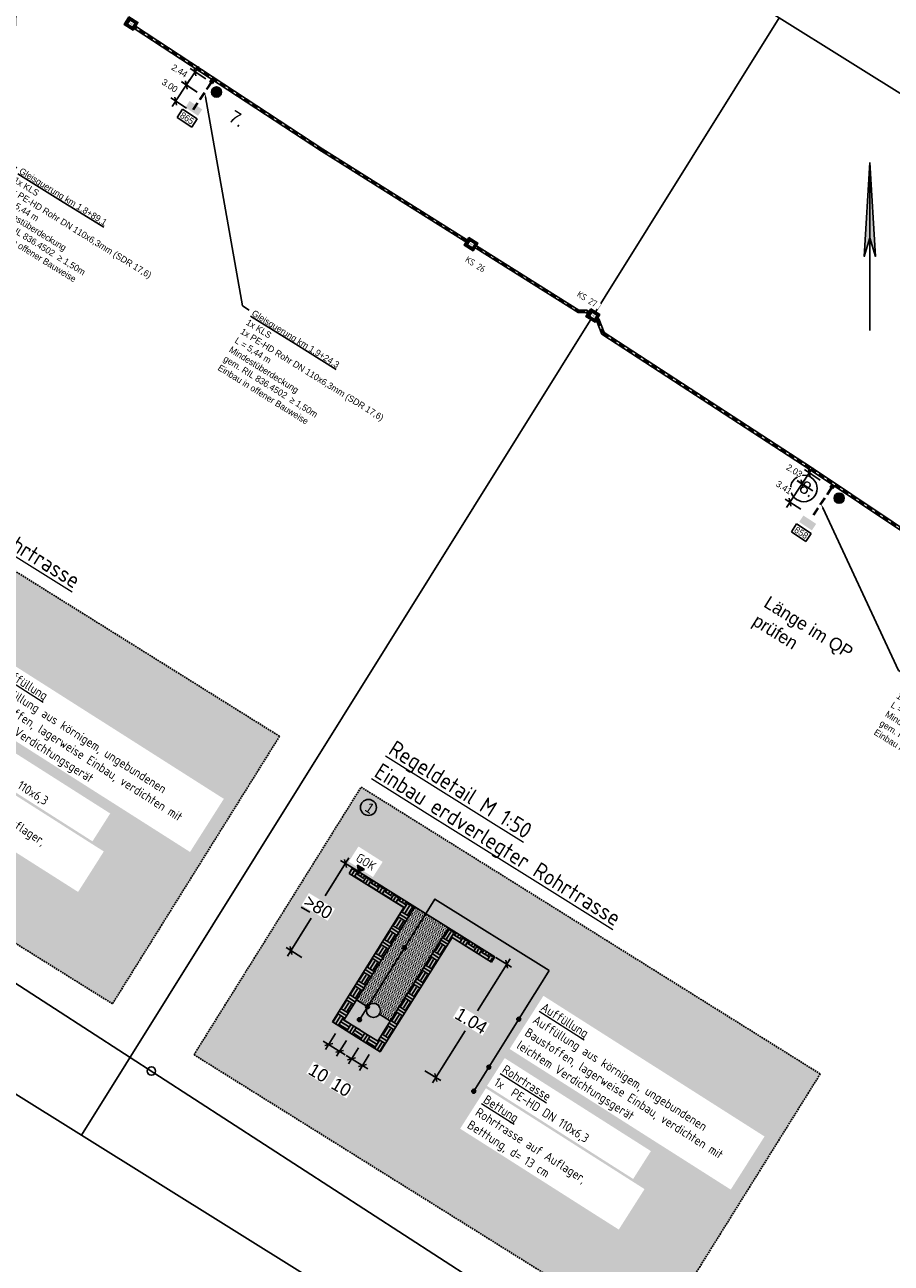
# Model space of a CAD drawing. Header units: metres. Extents: x 4433364 to 4435009, y 5475137 to 5475997.
# Tile 12 of 48: x 4433933 to 4434068, y 5475454 to 5475647. Entities that reach past the tile are written whole.
import ezdxf
from ezdxf import colors
from ezdxf.entities.mleader import LeaderData, LeaderLine
from ezdxf.math import Vec2, Vec3

# ---------------------------------------------------------------- set-up
doc = ezdxf.new("R2010")
doc.units = ezdxf.units.M
doc.header["$PDMODE"] = 64
for name, pattern in [('GESTRICHELT2', [0.375, 0.25, -0.125]), ('STRICHLINIE', [0.75, 0.5, -0.25]), ('VERDECKT2_2', [2.38125, 1.5875, -0.79375])]:
    doc.linetypes.add(name, pattern=pattern)
for name, color, linetype, plot in [('GTU_A_Ansichtsfenster', 6, 'Continuous', False), ('GTU_A_Hilfslayer', 3, 'Continuous', False), ('GTU_Hilfslayer', 3, 'Continuous', False)]:
    doc.layers.add(name, color=color, linetype=linetype, plot=plot)
for name, color, linetype in [('GTU_A_Nordpfeil', 7, 'Continuous'), ('GTU_Bestand', 253, 'Continuous'), ('GTU_P_Bemaßung', 1, 'Continuous'), ('GTU_P_Dritter', 191, 'Continuous'), ('GTU_P_Schachtbenutzung', 18, 'STRICHLINIE'), ('GTU_Planung', 1, 'Continuous'), ('GTU_Texte', 7, 'Continuous'), ('GTU_Weichen_Nr.', 191, 'Continuous')]:
    doc.layers.add(name, color=color, linetype=linetype)
doc.layers.add('GTU_Bettung', color=11, linetype='Continuous', lineweight=25, transparency=0.5)
doc.layers.add('GTU_Planung_Texte', color=10, linetype='Continuous', lineweight=18)
doc.layers.add('PDF_GTU_Regeldetail', color=7, linetype='Continuous', true_color=0xbababa)
doc.styles.add('ISO8', font='iso8.shx')
doc.styles.add('K_Isocp', font='k_isocp.SHX')
doc.styles.add('PROVI', font='PROVI.SHX')
doc.styles.get("Standard").update_dxf_attribs({"font": 'PROVI.SHX'})
doc.dimstyles.new('1zu500', dxfattribs={"dimscale": 5, "dimtxt": 0.2, "dimasz": 0.18, "dimexe": 0.18, "dimexo": 0.02, "dimgap": 0.09, "dimtad": 0, "dimtih": 1, "dimtoh": 1, "dimzin": 4, "dimdsep": 46, "dimtxsty": 'PROVI', "dimblk1": 'OBLIQUE', "dimblk2": 'OBLIQUE', "dimsah": 1, "dimcen": 0.3, "dimdle": 0.2, "dimclrd": 256, "dimclre": 256, "dimclrt": 256, "dimadec": 0, "dimazin": 0, "dimtfac": 1, "dimtdec": 4, "dimtofl": 0, "dimtmove": 2, "dimatfit": 3, "dimldrblk": 'NONE', "dimfxl": 0.4, "dimfxlon": 1, "dimtfill": 1, "dimtfillclr": 256, "dimtolj": 1, "dimtzin": 0, "dimlwd": -1, "dimlwe": -1, "dimarcsym": 0})

# ---------------------------------------------------------------- blocks, each defined once
blk = doc.blocks.new('GTU_LP_KTB_Kabelkleinschacht Typ II')
at = {"layer": 'GTU_Planung', "true_color": 0xffffff}
blk.add_hatch(color=7, dxfattribs=at).paths.add_polyline_path([(0.235, 0.47), (-0.235, 0.47), (-0.235, 0), (0.235, 0)])
blk.add_lwpolyline([(-0.235, 0.47), (0.235, 0.47), (0.235, 0), (-0.235, 0)], close=True)
blk = doc.blocks.new('GTU_LP_KTB_KAS Gr VII Draufsicht')
at = {"layer": 'GTU_Bestand', "true_color": 0xffffff}
blk.add_hatch(color=7, dxfattribs=at).paths.add_polyline_path([(0.83, 1.4), (-0.83, 1.4), (-0.83, 0), (0.83, 0)])
at = {"layer": 'GTU_Bestand'}
blk.add_line((0, 0.29), (0, 1.12), dxfattribs=at)
for points in [[(-0.83, 1.4), (0.83, 1.4), (0.83, 0), (-0.83, 0)], [(0.77, 0.34), (0.77, 1.07), (0.72, 1.12), (-0.72, 1.12), (-0.76, 1.07), (-0.76, 0.34), (-0.72, 0.29), (0.72, 0.29)]]:
    blk.add_lwpolyline(points, close=True, dxfattribs=at)
at = {"layer": 'GTU_Bestand', "insert": (-0.15, 0.83), "char_height": 0.25, "attachment_point": 1, "style": 'PROVI', "bg_fill": 3, "box_fill_scale": 1.5, "bg_fill_color": 1, "bg_fill_transparency": 0}
blk.add_mtext('VII', dxfattribs=at)
blk = doc.blocks.new('_OBLIQUE')
at = {"color": 0, "linetype": 'ByBlock'}
blk.add_line((-0.5, -0.5), (0.5, 0.5), dxfattribs=at)
blk = doc.blocks.new('*D205')
at = {"layer": 'Defpoints', "color": 0}
for p in [(4433988.82, 5475512.56), (4433974.78, 5475502.48), (4433988.2, 5475494.09)]:
    blk.add_point(p, dxfattribs=at)
at = {"layer": 'GTU_P_Bemaßung', "linetype": 'Continuous'}
for p, q in [((4433983.79, 5475516.89), (4433980.1, 5475510.99)), ((4433984.96, 5475514.98), (4433982.5, 5475516.52)), ((4433974.25, 5475501.63), (4433977.94, 5475507.53)), ((4433976.47, 5475501.42), (4433974.01, 5475502.96))]:
    blk.add_line(p, q, dxfattribs=at)
at = {"layer": 'GTU_P_Bemaßung', "xscale": 0.8999999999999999, "yscale": 0.8999999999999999, "zscale": 0.8999999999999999}
for p, rotation in [((4433983.26, 5475516.04), 57.96620641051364), ((4433974.78, 5475502.48), 237.9662064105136)]:
    blk.add_blockref('_OBLIQUE', p, dxfattribs=dict(at, rotation=rotation))
at = {"layer": 'GTU_P_Bemaßung', "insert": (4433979.02, 5475509.26), "char_height": 1, "attachment_point": 5, "rotation": 328.991, "style": 'PROVI', "bg_fill": 3, "box_fill_scale": 1.1, "bg_fill_color": 256, "bg_fill_true_color": 13158600, "bg_fill_transparency": 0}
blk.add_mtext('\\A1;{\\L\\H2x;\\A1;>}\\H2x;\\A1;80', dxfattribs=at)
blk = doc.blocks.new('_None')
blk = doc.blocks.new('*D206')
at = {"layer": 'Defpoints', "color": 0}
for p in [(4433984.99, 5475494.8), (4433986.68, 5475493.73), (4433982.35, 5475486.8)]:
    blk.add_point(p, dxfattribs=at)
at = {"layer": 'GTU_P_Bemaßung', "linetype": 'Continuous'}
for p, q in [((4433979.8, 5475488.4), (4433983.19, 5475486.27)), ((4433981.71, 5475489.56), (4433980.17, 5475487.1)), ((4433983.41, 5475488.5), (4433981.87, 5475486.04))]:
    blk.add_line(p, q, dxfattribs=at)
at = {"layer": 'GTU_P_Bemaßung', "xscale": 0.8999999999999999, "yscale": 0.8999999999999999, "zscale": 0.8999999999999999}
for p, rotation in [((4433980.65, 5475487.87), 147.9662064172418), ((4433982.35, 5475486.8), 327.9662064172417)]:
    blk.add_blockref('_OBLIQUE', p, dxfattribs=dict(at, rotation=rotation))
at = {"layer": 'GTU_P_Bemaßung', "insert": (4433979.07, 5475483.45), "char_height": 1, "attachment_point": 5, "rotation": 328.991, "style": 'PROVI', "bg_fill": 3, "box_fill_scale": 1.1, "bg_fill_color": 256, "bg_fill_true_color": 13158600, "bg_fill_transparency": 0}
blk.add_mtext('\\A1;\\H2x;10', dxfattribs=at)
blk = doc.blocks.new('*D207')
at = {"layer": 'Defpoints', "color": 0}
for p in [(4433988.55, 5475492.57), (4433990.24, 5475491.52), (4433985.9, 5475484.58)]:
    blk.add_point(p, dxfattribs=at)
at = {"layer": 'GTU_P_Bemaßung', "linetype": 'Continuous'}
for p, q in [((4433983.36, 5475486.17), (4433986.75, 5475484.05)), ((4433985.27, 5475487.33), (4433983.73, 5475484.87)), ((4433986.96, 5475486.28), (4433985.42, 5475483.82))]:
    blk.add_line(p, q, dxfattribs=at)
at = {"layer": 'GTU_P_Bemaßung', "xscale": 0.8999999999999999, "yscale": 0.8999999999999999, "zscale": 0.8999999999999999}
for p, rotation in [((4433984.21, 5475485.64), 147.9662064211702), ((4433985.9, 5475484.58), 327.9662064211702)]:
    blk.add_blockref('_OBLIQUE', p, dxfattribs=dict(at, rotation=rotation))
at = {"layer": 'GTU_P_Bemaßung', "insert": (4433982.62, 5475481.22), "char_height": 1, "attachment_point": 5, "rotation": 328.991, "style": 'PROVI', "bg_fill": 3, "box_fill_scale": 1.1, "bg_fill_color": 256, "bg_fill_true_color": 13158600, "bg_fill_transparency": 0}
blk.add_mtext('\\A1;\\H2x;\\A1;10', dxfattribs=at)
blk = doc.blocks.new('*D208')
at = {"layer": 'Defpoints', "color": 0}
for p in [(4434006.49, 5475501.52), (4433988.28, 5475488.37), (4433997.31, 5475482.72)]:
    blk.add_point(p, dxfattribs=at)
at = {"layer": 'GTU_P_Bemaßung', "linetype": 'Continuous'}
for p, q in [((4434008.88, 5475501.21), (4434003.8, 5475493.08)), ((4434006.66, 5475501.42), (4434009.12, 5475499.88)), ((4433996.78, 5475481.87), (4434001.87, 5475490)), ((4433995.62, 5475483.78), (4433998.08, 5475482.24))]:
    blk.add_line(p, q, dxfattribs=at)
at = {"layer": 'GTU_P_Bemaßung', "xscale": 0.8999999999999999, "yscale": 0.8999999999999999, "zscale": 0.8999999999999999}
for p, rotation in [((4434008.35, 5475500.36), 57.96620640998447), ((4433997.31, 5475482.72), 237.9662064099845)]:
    blk.add_blockref('_OBLIQUE', p, dxfattribs=dict(at, rotation=rotation))
at = {"layer": 'GTU_P_Bemaßung', "insert": (4434002.83, 5475491.54), "char_height": 1, "attachment_point": 5, "rotation": 328.991, "style": 'PROVI', "bg_fill": 3, "box_fill_scale": 1.1, "bg_fill_color": 256, "bg_fill_true_color": 13158600, "bg_fill_transparency": 0}
blk.add_mtext('\\A1;\\H2x;\\A1;1.04', dxfattribs=at)
blk = doc.blocks.new('GTU_KTB_Anschluss')
at = {"linetype": 'Continuous', "true_color": 0xffffff}
h = blk.add_hatch(color=7, dxfattribs=at)
h.dxf.hatch_style = 2
h.paths.add_polyline_path([(0.79, 0.09, 1), (-0.79, 0.09, 1)])
h = blk.add_hatch(color=7, dxfattribs=at)
h.dxf.hatch_style = 2
h.paths.add_polyline_path([(-0.57, -0.67), (0.57, -0.67), (0.57, 0.83), (-0.57, 0.83)], flags=9)
at = {"color": 1, "linetype": 'Continuous'}
blk.add_circle((0, 0.09), 0.79, dxfattribs=at)
at = {"color": 1, "linetype": 'Continuous', "insert": (-0.32, 0.58), "char_height": 1, "width": 2.0437, "attachment_point": 1, "style": 'PROVI'}
blk.add_mtext('A', dxfattribs=at)
blk = doc.blocks.new('GTU_Nordpfeil')
at = {"layer": 'GTU_A_Nordpfeil', "linetype": 'Continuous'}
blk.add_hatch(color=256, dxfattribs=at).paths.add_polyline_path([(-0.88, 11.52), (0, 14.39), (0.88, 11.52), (0, 26.13)])
at = {"layer": 'GTU_A_Nordpfeil'}
blk.add_lwpolyline([(0, 26.13), (-0.88, 11.52), (0, 14.39), (0.88, 11.52)], close=True, dxfattribs=at)
at = {"layer": 'GTU_A_Nordpfeil', "flags": 128}
blk.add_lwpolyline([(0, 26.13), (0, 0)], dxfattribs=at)
blk = doc.blocks.new('*D271')
at = {"layer": 'Defpoints', "color": 0}
for p in [(4433962.16, 5475637.69), (4433960.8, 5475635.66)]:
    blk.add_point(p, dxfattribs=at)
at = {"layer": 'GTU_P_Bemaßung'}
for p, q in [((4433960.41, 5475640.07), (4433957.93, 5475636.37)), ((4433961.51, 5475638.12), (4433959.1, 5475639.74)), ((4433960.15, 5475636.09), (4433957.74, 5475637.71))]:
    blk.add_line(p, q, dxfattribs=at)
at = {"layer": 'GTU_P_Bemaßung', "xscale": 0.8999999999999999, "yscale": 0.8999999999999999, "zscale": 0.8999999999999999}
for p, rotation in [((4433959.85, 5475639.24), 56.21145478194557), ((4433958.49, 5475637.21), 236.2114547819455)]:
    blk.add_blockref('_OBLIQUE', p, dxfattribs=dict(at, rotation=rotation))
at = {"layer": 'GTU_P_Bemaßung', "insert": (4433957.42, 5475639.4), "char_height": 1, "attachment_point": 5, "rotation": 328.6383, "style": 'PROVI', "bg_fill": 3, "box_fill_scale": 1.1, "bg_fill_color": 256, "bg_fill_true_color": 13158600, "bg_fill_transparency": 0}
blk.add_mtext('\\A1;2.44', dxfattribs=at)
at = {"layer": 'Defpoints', "color": 0}
blk.add_point((4433958.49, 5475637.21), dxfattribs=at)
blk = doc.blocks.new('*D272')
at = {"layer": 'Defpoints', "color": 0}
for p in [(4434057.6, 5475572.94), (4434058.73, 5475574.63)]:
    blk.add_point(p, dxfattribs=at)
at = {"layer": 'GTU_P_Bemaßung'}
for p, q in [((4434056.01, 5475577.65), (4434053.77, 5475574.3)), ((4434057.12, 5475575.7), (4434054.71, 5475577.32)), ((4434055.99, 5475574.01), (4434053.58, 5475575.63))]:
    blk.add_line(p, q, dxfattribs=at)
at = {"layer": 'GTU_P_Bemaßung', "xscale": 0.8999999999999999, "yscale": 0.8999999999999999, "zscale": 0.8999999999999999}
for p, rotation in [((4434055.46, 5475576.82), 56.21145474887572), ((4434054.33, 5475575.13), 236.2114547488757)]:
    blk.add_blockref('_OBLIQUE', p, dxfattribs=dict(at, rotation=rotation))
at = {"layer": 'GTU_P_Bemaßung', "insert": (4434053.13, 5475577.15), "char_height": 1, "attachment_point": 5, "rotation": 328.6383, "style": 'PROVI', "bg_fill": 3, "box_fill_scale": 1.1, "bg_fill_color": 256, "bg_fill_true_color": 13158600, "bg_fill_transparency": 0}
blk.add_mtext('\\A1;2.03', dxfattribs=at)
at = {"layer": 'Defpoints', "color": 0}
blk.add_point((4434054.33, 5475575.13), dxfattribs=at)
blk = doc.blocks.new('*D295')
at = {"layer": 'Defpoints', "color": 0}
for p in [(4433956.83, 5475634.68), (4433960.8, 5475635.66), (4433959.15, 5475633.15)]:
    blk.add_point(p, dxfattribs=at)
at = {"layer": 'GTU_P_Bemaßung'}
for p, q in [((4433959.03, 5475638.02), (4433956.28, 5475633.84)), ((4433960.15, 5475636.09), (4433957.72, 5475637.68)), ((4433958.5, 5475633.58), (4433956.08, 5475635.17))]:
    blk.add_line(p, q, dxfattribs=at)
at = {"layer": 'GTU_P_Bemaßung', "xscale": 0.8999999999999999, "yscale": 0.8999999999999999, "zscale": 0.8999999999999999}
for p, rotation in [((4433958.48, 5475637.18), 56.71795426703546), ((4433956.83, 5475634.68), 236.7179542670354)]:
    blk.add_blockref('_OBLIQUE', p, dxfattribs=dict(at, rotation=rotation))
at = {"layer": 'GTU_P_Bemaßung', "insert": (4433955.9, 5475637.08), "char_height": 1, "attachment_point": 5, "rotation": 326.718, "style": 'PROVI', "bg_fill": 3, "box_fill_scale": 1.1, "bg_fill_color": 256, "bg_fill_true_color": 13158600, "bg_fill_transparency": 0}
blk.add_mtext('\\A1;3.00', dxfattribs=at)
blk = doc.blocks.new('*D296')
at = {"layer": 'Defpoints', "color": 0}
for p in [(4434057.6, 5475572.94), (4434052.44, 5475572.25), (4434055.71, 5475570.1)]:
    blk.add_point(p, dxfattribs=at)
at = {"layer": 'GTU_P_Bemaßung'}
for p, q in [((4434054.85, 5475575.93), (4434051.89, 5475571.41)), ((4434055.98, 5475574), (4434053.55, 5475575.59)), ((4434054.11, 5475571.15), (4434051.68, 5475572.74))]:
    blk.add_line(p, q, dxfattribs=at)
at = {"layer": 'GTU_P_Bemaßung', "xscale": 0.8999999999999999, "yscale": 0.8999999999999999, "zscale": 0.8999999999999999}
for p, rotation in [((4434054.31, 5475575.1), 56.71795427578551), ((4434052.44, 5475572.25), 236.7179542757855)]:
    blk.add_blockref('_OBLIQUE', p, dxfattribs=dict(at, rotation=rotation))
at = {"layer": 'GTU_P_Bemaßung', "insert": (4434051.51, 5475574.55), "char_height": 1, "attachment_point": 5, "rotation": 326.718, "style": 'PROVI', "bg_fill": 3, "box_fill_scale": 1.1, "bg_fill_color": 256, "bg_fill_true_color": 13158600, "bg_fill_transparency": 0}
blk.add_mtext('\\A1;3.41', dxfattribs=at)

msp = doc.modelspace()

# ---------------------------------------------------------------- hatches: boundary and pattern name
at = {"layer": 'GTU_Bestand'}
h = msp.add_hatch(dxfattribs=at)
h.set_pattern_fill('EARTH1', color=256, scale=0.2, angle=143.97516, style=0)
h.set_pattern_definition([(147.966, (4433988.2756, 5475488.3709), (-1.750257, -0.40299), [1.27, -1.27]), (147.966, (4433988.023, 5475487.9672), (-1.750257, -0.40299), [1.27, -1.27]), (147.966, (4433987.7704, 5475487.5635), (-1.750257, -0.40299), [1.27, -1.27]), (237.966, (4433987.5516, 5475487.5131), (0.40299, -1.750257), [1.27, -1.27]), (237.966, (4433987.1479, 5475487.7657), (0.40299, -1.750257), [1.27, -1.27]), (237.966, (4433986.7441, 5475488.0183), (0.40299, -1.750257), [1.27, -1.27])])
h.paths.add_polyline_path([(4433988.635, 5475486.742), (4433999.847, 5475504.492), (4434005.965, 5475500.682), (4434005.963, 5475500.679), (4434006.492, 5475501.527), (4434006.491, 5475501.523), (4433999.285, 5475506.026), (4433989.016, 5475489.557), (4433988.276, 5475488.371), (4433985.575, 5475490.061), (4433985.577, 5475490.064), (4433983.021, 5475491.662), (4433994.04, 5475509.305), (4433984.373, 5475515.334), (4433983.844, 5475514.485), (4433992.333, 5475509.178), (4433981.214, 5475491.375), (4433984.943, 5475489.048)])
at = {"layer": 'GTU_Bettung', "linetype": 'Continuous'}
h = msp.add_hatch(color=256, dxfattribs=at)
h.paths.add_polyline_path([(4433989.016, 5475489.557), (4433990.236, 5475491.513), (4433990.241, 5475491.51), (4433988.546, 5475492.571, -0.8715251), (4433986.557, 5475493.463, -0.0302307), (4433986.526, 5475493.481, -0.4142136), (4433986.43, 5475493.894), (4433984.985, 5475494.798), (4433984.981, 5475494.801), (4433983.021, 5475491.662), (4433983.03, 5475491.657), (4433985.577, 5475490.064), (4433985.575, 5475490.061), (4433988.276, 5475488.371)])
h.paths.add_polyline_path([(4433985.584, 5475491.976, -2.538357), (4433985.182, 5475491.898, -0.3939556)], flags=16)
at = {"layer": 'GTU_Planung', "true_color": 0xffffff}
for points in [[(4433901.528, 5475580.459), (4433875.515, 5475538.81), (4433946.986, 5475494.189), (4433954.286, 5475505.878), (4433972.99, 5475535.825)], [(4433985.691, 5475527.914), (4433959.678, 5475486.265), (4434031.148, 5475441.644), (4434038.449, 5475453.333), (4434057.153, 5475483.281)]]:
    msp.add_hatch(color=7, dxfattribs=at).paths.add_polyline_path(points)
at = {"layer": 'GTU_Planung'}
h = msp.add_hatch(dxfattribs=at)
h.set_pattern_fill('DOTS1', color=256, scale=0.2, angle=37.97516, style=0)
h.set_pattern_definition([(41.9662, (4433988.2756, 5475488.37092), (-0.094273, 0.3422286), [0, -0.3175])])
h.paths.add_polyline_path([(4433988.546, 5475492.571), (4433990.241, 5475491.51), (4433990.236, 5475491.513), (4433999.285, 5475506.026), (4433995.756, 5475508.233), (4433995.55, 5475507.904), (4433991.791, 5475501.896, -1), (4433991.473, 5475501.388), (4433986.844, 5475493.989, -0.0302307), (4433986.873, 5475493.968, -0.8715251)])
h.paths.add_polyline_path([(4433986.43, 5475493.894, -0.017416), (4433986.442, 5475493.911, -0.3939556), (4433986.844, 5475493.989), (4433991.473, 5475501.388, -0.4347659), (4433991.39, 5475501.818, -0.3939556), (4433991.791, 5475501.896), (4433995.55, 5475507.904), (4433995.756, 5475508.233), (4433994.04, 5475509.305), (4433984.981, 5475494.801), (4433984.985, 5475494.798)])
for points in [[(4433992.674, 5475503.113, 1), (4433992.199, 5475502.747, 1)], [(4433986.923, 5475493.918, 1), (4433986.447, 5475493.552, 1)], [(4433985.663, 5475491.904, 1), (4433985.187, 5475491.539, 1)]]:
    msp.add_hatch(color=256, dxfattribs=at).paths.add_polyline_path(points)

# ---------------------------------------------------------------- linework, layer by layer
at = {"layer": 'GTU_A_Ansichtsfenster', "linetype": 'Continuous', "ltscale": 2}
for points in [[(4433490.907, 5475997.184), (4434050.756, 5475647.656), (4433942.191, 5475473.764), (4433382.342, 5475823.291)], [(4434050.756, 5475647.656), (4434486.436, 5475375.651), (4434421.455, 5475174.548), (4433942.191, 5475473.764)]]:
    msp.add_lwpolyline(points, close=True, dxfattribs=at)
at = {"layer": 'GTU_Bestand', "ltscale": 0.8}
for points in [[(4433979.503, 5475626.866), (4434019.472, 5475601.755), (4434020.688, 5475601.755), (4434022.347, 5475600.521), (4434023.179, 5475598.413), (4434055.583, 5475577.297), (4434093.691, 5475551.797), (4434096.844, 5475549.237), (4434160.662, 5475495.967)], [(4433979.716, 5475627.205), (4434019.587, 5475602.155), (4434020.821, 5475602.155), (4434022.677, 5475600.774), (4434023.504, 5475598.679), (4434055.803, 5475577.631), (4434093.929, 5475552.12), (4434097.098, 5475549.545), (4434160.906, 5475496.284)]]:
    msp.add_lwpolyline(points, dxfattribs=at)
at = {"layer": 'GTU_Bestand', "ltscale": 0.05}
msp.add_lwpolyline([(4433979.718, 5475627.204), (4433979.719, 5475627.203)], dxfattribs=at)
at = {"layer": 'GTU_Bestand'}
for points in [[(4433984.373, 5475515.334), (4433994.04, 5475509.305), (4433983.021, 5475491.662), (4433983.03, 5475491.657)], [(4433983.844, 5475514.485), (4433992.333, 5475509.178), (4433981.214, 5475491.375), (4433981.214, 5475491.375)], [(4433989.016, 5475489.557), (4433999.285, 5475506.026), (4434006.491, 5475501.523)], [(4433988.635, 5475486.742), (4433999.847, 5475504.492), (4434005.965, 5475500.682)], [(4433981.214, 5475491.375), (4433984.943, 5475489.048)], [(4433983.021, 5475491.662), (4433985.577, 5475490.064)], [(4433985.575, 5475490.061), (4433988.276, 5475488.371), (4433988.276, 5475488.371), (4433989.016, 5475489.557)], [(4433984.943, 5475489.048), (4433988.635, 5475486.742), (4433988.637, 5475486.741), (4433988.635, 5475486.742)]]:
    msp.add_lwpolyline(points, dxfattribs=at)
at = {"layer": 'GTU_Hilfslayer'}
msp.add_circle((4433953.045, 5475483.731), 0.655, dxfattribs=at)
at = {"layer": 'GTU_P_Dritter', "linetype": 'Continuous', "ltscale": 5, "transparency": 33554687, "extrusion": (0, 0, -1)}
for points in [[(-4433958.333, 5475633.698), (-4433960.969, 5475633.393), (-4433958.996, 5475634.699)], [(-4433960.969, 5475633.393), (-4433958.333, 5475633.698), (-4433960.306, 5475632.391)], [(-4434053.881, 5475569.185), (-4434056.517, 5475568.88), (-4434054.545, 5475570.187)], [(-4434056.517, 5475568.88), (-4434053.881, 5475569.185), (-4434055.854, 5475567.878)]]:
    msp.add_solid(points, dxfattribs=at)
at = {"layer": 'GTU_P_Schachtbenutzung', "ltscale": 2}
msp.add_lwpolyline([(4433979.61, 5475627.036), (4434019.53, 5475601.955), (4434020.755, 5475601.955), (4434022.512, 5475600.648), (4434023.342, 5475598.546), (4434055.693, 5475577.464), (4434093.81, 5475551.958), (4434096.971, 5475549.391), (4434160.784, 5475496.125)], dxfattribs=at)
at = {"layer": 'GTU_Planung', "linetype": 'VERDECKT2_2', "ltscale": 0.8}
for points in [[(4434058.879, 5475574.527), (4434055.854, 5475570.006)], [(4434058.97, 5475574.466), (4434055.945, 5475569.945)]]:
    msp.add_lwpolyline(points, dxfattribs=at)
at = {"layer": 'GTU_Planung'}
for points in [[(4433999.285, 5475506.026), (4433994.04, 5475509.305)], [(4433995.55, 5475507.904), (4433997.171, 5475510.494), (4434014.953, 5475499.364)], [(4433995.55, 5475507.904), (4433985.425, 5475491.721)], [(4434014.953, 5475499.364), (4434013.334, 5475496.773)], [(4433986.681, 5475493.738), (4433984.985, 5475494.798)], [(4433988.546, 5475492.571), (4433990.241, 5475491.51)]]:
    msp.add_lwpolyline(points, dxfattribs=at)
for centre, radius in [((4433992.436, 5475502.93), 0.3), ((4433986.685, 5475493.735), 0.3), ((4433987.613, 5475493.154), 1.1), ((4433985.425, 5475491.721), 0.3)]:
    msp.add_circle(centre, radius, dxfattribs=at)
at = {"layer": 'GTU_Texte'}
for points in [[(4433983.844, 5475514.485), (4433984.373, 5475515.334)], [(4434005.963, 5475500.679), (4434006.492, 5475501.527)]]:
    msp.add_lwpolyline(points, dxfattribs=at)
at = {"layer": 'PDF_GTU_Regeldetail', "color": 7, "linetype": 'GESTRICHELT2'}
for points in [[(4433875.515, 5475538.81), (4433901.528, 5475580.459), (4433972.99, 5475535.825), (4433954.286, 5475505.878), (4433946.986, 5475494.189), (4433875.515, 5475538.81)], [(4433959.678, 5475486.265), (4433985.691, 5475527.914), (4434057.153, 5475483.281), (4434038.449, 5475453.333), (4434031.148, 5475441.644), (4433959.678, 5475486.265)]]:
    msp.add_lwpolyline(points, dxfattribs=at)

# ---------------------------------------------------------------- block references
at = {"layer": 'GTU_A_Nordpfeil'}
msp.add_blockref('GTU_Nordpfeil', (4434064.876, 5475599), dxfattribs=at)
at = {"layer": 'GTU_P_Bemaßung', "linetype": 'Continuous', "rotation": 327.7559998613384}
for p in [(4433963.142, 5475636.012), (4434060.042, 5475572.812)]:
    msp.add_blockref('GTU_KTB_Anschluss', p, dxfattribs=at)
at = {"layer": 'GTU_Planung', "rotation": 146.2114547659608}
for p in [(4433962.614, 5475637.953), (4434059.183, 5475574.889)]:
    msp.add_blockref('GTU_LP_KTB_Kabelkleinschacht Typ II', p, dxfattribs=at)

# ---------------------------------------------------------------- texts
at = {"layer": 'GTU_A_Hilfslayer', "insert": (4434054.757, 5475575.772), "char_height": 2, "width": 4.47294, "attachment_point": 1, "rotation": 328.06696, "style": 'PROVI'}
msp.add_mtext('8.', dxfattribs=at)

# ---------------------------------------------------------------- next in the draw order: block references
at = {"layer": 'GTU_Planung', "rotation": 328.0199999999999}
msp.add_blockref('GTU_LP_KTB_KAS Gr VII Draufsicht', (4433949.491, 5475646.169), dxfattribs=at)

# ---------------------------------------------------------------- next in the draw order: texts
at = {"layer": 'GTU_Hilfslayer', "char_height": 1, "width": 4.55305, "attachment_point": 2, "rotation": 328.02, "bg_fill": 3, "box_fill_scale": 1, "bg_fill_color": 256, "bg_fill_true_color": 13158600, "bg_fill_transparency": 0}
for s, insert in [('\\Fiso8|c0;KS 26', (4434003.75, 5475609.703)), ('\\Fiso8|c0;KS 27', (4434021.13, 5475604.313))]:
    msp.add_mtext(s, dxfattribs=dict(at, insert=insert))
at = {"layer": 'GTU_Planung_Texte', "color": 7, "insert": (4433906.918, 5475587.86), "char_height": 2.5, "width": 47.60437, "attachment_point": 1, "rotation": 328.01947, "style": 'ISO8', "bg_fill": 3, "box_fill_scale": 1.5, "bg_fill_color": 256, "bg_fill_true_color": 13158600, "bg_fill_transparency": 0}
msp.add_mtext('\\LRegeldetail M 1:50\\PEinbau erdverlegter Rohrtrasse', dxfattribs=at)
at = {"layer": 'GTU_Planung_Texte', "char_height": 1.4, "width": 39.3886, "attachment_point": 4, "rotation": 327.54317, "style": 'ISO8', "bg_fill": 2}
for insert in [(4433927.752, 5475543.292), (4434011.915, 5475490.747)]:
    msp.add_mtext('\\pxt27,33;{\\L\\A1;Auffüllung\\P}\\A1;Auffüllung aus körnigem, ungebundenen Baustoffen, lagerweise Einbau, verdichten mit leichtem Verdichtungsgerät', dxfattribs=dict(at, insert=insert))
at = {"layer": 'GTU_Texte', "insert": (4433985.111, 5475517.12), "char_height": 1.4, "width": 3.07011, "attachment_point": 4, "rotation": 327.54317, "style": 'ISO8', "bg_fill": 2}
msp.add_mtext('\\pxt27,33;\\A1;GOK', dxfattribs=at)

# ---------------------------------------------------------------- next in the draw order: wipeouts: each hides what was drawn before it
at = {"color": 7, "linetype": 'Continuous', "true_color": 0xffffff}
msp.add_wipeout([(4434051.072, 5475571.587), (4434053.969, 5475569.779), (4434053.134, 5475568.202), (4434048.647, 5475570.891)], dxfattribs=at).dxf.layer = 'GTU_Bestand'

# ---------------------------------------------------------------- next in the draw order: hatches: boundary and pattern name
at = {"layer": 'GTU_Planung'}
msp.add_hatch(color=256, dxfattribs=at).paths.add_polyline_path([(4434010.465, 5475491.981, 1), (4434009.989, 5475491.616, 1)])
at = {"layer": 'GTU_Texte'}
msp.add_hatch(color=256, dxfattribs=at).paths.add_polyline_path([(4433985.268, 5475514.775), (4433986.219, 5475515.084), (4433985.129, 5475515.765)])

# ---------------------------------------------------------------- next in the draw order: linework, layer by layer
at = {"layer": 'GTU_Bestand', "linetype": 'Continuous', "ltscale": 2}
msp.add_line((4433979.716, 5475627.205), (4433950.569, 5475646.338), dxfattribs=at)
at = {"layer": 'GTU_Bestand', "ltscale": 0.05}
msp.add_lwpolyline([(4433950.357, 5475645.999), (4433979.5, 5475626.869)], dxfattribs=at)
at = {"layer": 'GTU_P_Schachtbenutzung', "ltscale": 2}
msp.add_line((4433979.61, 5475627.036), (4433950.463, 5475646.168), dxfattribs=at)
at = {"layer": 'GTU_Planung'}
msp.add_circle((4434010.227, 5475491.798), 0.3, dxfattribs=at)
at = {"layer": 'GTU_Texte'}
for points in [[(4433985.268, 5475514.775), (4433985.129, 5475515.765), (4433986.219, 5475515.084)], [(4433985.268, 5475514.775), (4433986.219, 5475515.084)]]:
    msp.add_lwpolyline(points, dxfattribs=at)

# ---------------------------------------------------------------- next in the draw order: block references
at = {"layer": 'GTU_Planung', "rotation": 328.0199999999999}
for p in [(4434002.409, 5475611.84), (4434021.397, 5475600.707)]:
    msp.add_blockref('GTU_LP_KTB_KAS Gr VII Draufsicht', p, dxfattribs=at)

# ---------------------------------------------------------------- next in the draw order: texts
at = {"layer": 'GTU_Planung_Texte', "char_height": 1.4, "width": 25.57005, "attachment_point": 4, "rotation": 327.54317, "style": 'ISO8', "bg_fill": 2}
for insert in [(4433923, 5475535.607), (4434007.163, 5475483.063)]:
    msp.add_mtext('\\pxt27,33;{\\L\\A1;Rohrtrasse}\\A1;\\P1x  PE-HD DN 110x6,3', dxfattribs=dict(at, insert=insert))
at = {"layer": 'GTU_Weichen_Nr.', "color": 191, "insert": (4434054.205, 5475567.497), "char_height": 1, "attachment_point": 5, "rotation": 326.53824, "style": 'K_Isocp', "bg_fill": 19, "box_fill_scale": 1.25, "bg_fill_color": 1, "bg_fill_transparency": 0}
msp.add_mtext('858', dxfattribs=at)

# ---------------------------------------------------------------- next in the draw order: hatches: boundary and pattern name
at = {"layer": 'GTU_Planung'}
msp.add_hatch(color=256, dxfattribs=at).paths.add_polyline_path([(4434005.804, 5475484.519, 1), (4434005.329, 5475484.153, 1)])

# ---------------------------------------------------------------- next in the draw order: linework, layer by layer
msp.add_circle((4434005.566, 5475484.336), 0.3, dxfattribs=at)

# ---------------------------------------------------------------- next in the draw order: texts
at = {"layer": 'GTU_Planung_Texte', "char_height": 1.4, "width": 27.85889, "attachment_point": 4, "rotation": 327.54317, "style": 'ISO8', "bg_fill": 2}
for insert in [(4433919.426, 5475529.899), (4434003.589, 5475477.354)]:
    msp.add_mtext('\\pxt27,33;{\\L\\A1;Bettung}\\A1;\\PRohrtrasse auf Auflager, \\PBetttung, d= 13 cm', dxfattribs=dict(at, insert=insert))
at = {"layer": 'GTU_Weichen_Nr.', "color": 191, "insert": (4433958.598, 5475632.015), "char_height": 1, "attachment_point": 5, "rotation": 326.53824, "style": 'K_Isocp', "bg_fill": 19, "box_fill_scale": 1.25, "bg_fill_color": 1, "bg_fill_transparency": 0}
msp.add_mtext('865', dxfattribs=at)

# ---------------------------------------------------------------- next in the draw order: dimensions: what is measured, and where the dimension line sits
at = {"layer": 'GTU_P_Bemaßung', "linetype": 'Continuous'}
dim = msp.add_linear_dim(base=(4433974.778, 5475502.483), p1=(4433988.816, 5475512.563), p2=(4433988.197, 5475494.087), angle=237.96621, text='{\\L\\H2x;\\A1;>}\\H2x;\\A1;80', dimstyle='1zu500', dxfattribs=at)
dim.commit()
dim.dimension.update_dxf_attribs({"geometry": '*D205', "text_midpoint": (4433979.019, 5475509.261), "text_rotation": 325})

# ---------------------------------------------------------------- next in the draw order: leaders
ml = msp.add_multileader_mtext('Standard', dxfattribs=at)
ml.set_content('{\\LGleisquerung km 1,8+89,1}\\P1x {\\A1;KLS\\P}1x PE-HD Rohr DN 110x6,3mm (SDR 17,6) \\PL = 5,44 m\\PMindestüberdeckung\\Pgem. RIL 836.4502  ≥ 1,50m\\PEinbau in offener Bauweise', color=256, style='PROVI')
ml.set_leader_properties(color=256, linetype='ByLayer', lineweight=-1)
ml.build(insert=Vec2(0, 0))
ml.multileader.update_dxf_attribs({"dogleg_length": 1.25, "arrow_head_size": 0.625, "scale": 0.5})
ctx = ml.context
ctx.base_point, ctx.scale, ctx.char_height, ctx.arrow_head_size, ctx.landing_gap_size, ctx.plane_origin, ctx.plane_x_axis, ctx.plane_y_axis = Vec3(4433932.093, 5475624.272), 0.5, 1, 0.625, 0.625, Vec3(10442753.046, 9745838.768, 0), Vec3(0.8504634, -0.5260343, 0), Vec3(0.5260343, 0.8504634, 0)
notes = []
notes.append((ctx, [(0, (1, 1, 0), (4433931.03, 5475624.929), (0.8504634, -0.5260343, 0), 1.25, [(0, [(4433932.23, 5475655.596)], 0, [])])]))
ctx.mtext.insert, ctx.mtext.text_direction, ctx.mtext.rotation = Vec3(4433932.887, 5475624.368), Vec3(0.8504634, -0.5260343, 0), 5.9329891
ctx.mtext.has_bg_fill, ctx.mtext.bg_color, ctx.mtext.bg_scale_factor, ctx.mtext.bg_transparency, ctx.mtext.use_window_bg_color = 1, -1027028792, 1, 0, 1
ml = msp.add_multileader_mtext('Standard', dxfattribs=at)
ml.set_content('{\\LGleisquerung km 2,0+39,5}\\P1x {\\A1;KLS\\P}1x PE-HD Rohr DN 110x6,3mm (SDR 17,6) \\PL = 5,44 m\\PMindestüberdeckung\\Pgem. RIL 836.4502  ≥ 1,50m\\PEinbau in offener Bauweise', color=256, style='PROVI')
ml.set_leader_properties(color=256, linetype='ByLayer', lineweight=-1)
ml.build(insert=Vec2(0, 0))
ml.multileader.update_dxf_attribs({"dogleg_length": 1.25, "arrow_head_size": 0.625, "scale": 0.5})
ctx = ml.context
ctx.base_point, ctx.scale, ctx.char_height, ctx.arrow_head_size, ctx.landing_gap_size, ctx.plane_origin, ctx.plane_x_axis, ctx.plane_y_axis = Vec3(4434070.412, 5475545.421), 0.5, 1, 0.625, 0.625, Vec3(10451869.621, 9733097.978, 0), Vec3(0.8493538, -0.5278239, 0), Vec3(0.5278239, 0.8493538, 0)
notes.append((ctx, [(0, (1, 1, 0), (4434069.35, 5475546.081), (0.8493538, -0.5278239, 0), 1.25, [(0, [(4434057.296, 5475571.964)], 0, [])])]))
ctx.mtext.insert, ctx.mtext.text_direction, ctx.mtext.rotation = Vec3(4434071.207, 5475545.516), Vec3(0.8493538, -0.5278239, 0), 5.9329891
ctx.mtext.has_bg_fill, ctx.mtext.bg_color, ctx.mtext.bg_scale_factor, ctx.mtext.bg_transparency, ctx.mtext.use_window_bg_color = 1, -1027028792, 1, 0, 1
for ctx, leaders in notes:
    for number, flags, end, landing, length, lines in leaders:
        leader = LeaderData()
        leader.index, (leader.has_last_leader_line, leader.has_dogleg_vector, leader.attachment_direction) = number, flags
        leader.last_leader_point, leader.dogleg_vector, leader.dogleg_length = Vec3(end), Vec3(landing), length
        for number, points, colour, breaks in lines:
            line = LeaderLine()
            line.index, line.vertices, line.color, line.breaks = number, Vec3.list(points), colors.encode_raw_color(colour), breaks
            leader.lines.append(line)
        ctx.leaders.append(leader)

# ---------------------------------------------------------------- next in the draw order: wipeouts: each hides what was drawn before it
at = {"color": 7, "linetype": 'Continuous', "true_color": 0xffffff}
msp.add_wipeout([(4433959.425, 5475630.118), (4433963.012, 5475628.137), (4433962.289, 5475625.383), (4433958.068, 5475627.83)], dxfattribs=at).dxf.layer = 'GTU_Bestand'

# ---------------------------------------------------------------- next in the draw order: hatches: boundary and pattern name
at = {"layer": 'GTU_Planung'}
msp.add_hatch(color=256, dxfattribs=at).paths.add_polyline_path([(4434003.46, 5475480.769, 1), (4434002.984, 5475480.403, 1)])

# ---------------------------------------------------------------- next in the draw order: linework, layer by layer
at = {"layer": 'GTU_A_Hilfslayer'}
msp.add_circle((4434054.609, 5475574.398), 2.065, dxfattribs=at)
at = {"layer": 'GTU_Planung'}
msp.add_lwpolyline([(4434003.224, 5475480.585), (4434008.409, 5475488.887), (4434012.117, 5475494.824), (4434013.334, 5475496.773)], dxfattribs=at)
msp.add_circle((4434003.222, 5475480.586), 0.3, dxfattribs=at)

# ---------------------------------------------------------------- next in the draw order: texts
at = {"layer": 'GTU_A_Hilfslayer', "insert": (4434049.262, 5475557.78), "char_height": 2, "width": 16.9374, "attachment_point": 1, "rotation": 328.06696, "style": 'PROVI'}
msp.add_mtext('Länge im QP prüfen', dxfattribs=at)

# ---------------------------------------------------------------- next in the draw order: dimensions: what is measured, and where the dimension line sits
at = {"layer": 'GTU_P_Bemaßung', "linetype": 'Continuous'}
dim = msp.add_linear_dim(base=(4433982.347, 5475486.802), p1=(4433984.985, 5475494.798), p2=(4433986.685, 5475493.735), angle=147.96621, text='\\H2x;10', dimstyle='1zu500', dxfattribs=at)
dim.commit()
dim.dimension.update_dxf_attribs({"geometry": '*D206', "text_midpoint": (4433979.067, 5475483.449), "text_rotation": 325})

# ---------------------------------------------------------------- next in the draw order: leaders
ml = msp.add_multileader_mtext('Standard', dxfattribs=at)
ml.set_content('{\\LGleisquerung km 1,9+24,3}\\P1x {\\A1;KLS\\P}1x PE-HD Rohr DN 110x6,3mm (SDR 17,6) \\PL = 5,44 m\\PMindestüberdeckung\\Pgem. RIL 836.4502  ≥ 1,50m\\PEinbau in offener Bauweise', color=256, style='PROVI')
ml.set_leader_properties(color=256, linetype='ByLayer', lineweight=-1)
ml.build(insert=Vec2(0, 0))
ml.multileader.update_dxf_attribs({"dogleg_length": 1.25, "arrow_head_size": 0.625, "scale": 0.5})
ctx = ml.context
ctx.base_point, ctx.scale, ctx.char_height, ctx.arrow_head_size, ctx.landing_gap_size, ctx.plane_origin, ctx.plane_x_axis, ctx.plane_y_axis = Vec3(4433968.289, 5475602.148), 0.5, 1, 0.625, 0.625, Vec3(10452905.426, 9731545.854, 0), Vec3(0.8492127, -0.5280509, 0), Vec3(0.5280509, 0.8492127, 0)
notes = []
notes.append((ctx, [(0, (1, 1, 0), (4433967.228, 5475602.808), (0.8492127, -0.5280509, 0), 1.25, [(0, [(4433961.359, 5475635.971)], 0, [])])]))
ctx.mtext.insert, ctx.mtext.text_direction, ctx.mtext.rotation = Vec3(4433969.084, 5475602.242), Vec3(0.8492127, -0.5280509, 0), 5.9329891
ctx.mtext.has_bg_fill, ctx.mtext.bg_color, ctx.mtext.bg_scale_factor, ctx.mtext.bg_transparency, ctx.mtext.use_window_bg_color = 1, -1027028792, 1, 0, 1
for ctx, leaders in notes:
    for number, flags, end, landing, length, lines in leaders:
        leader = LeaderData()
        leader.index, (leader.has_last_leader_line, leader.has_dogleg_vector, leader.attachment_direction) = number, flags
        leader.last_leader_point, leader.dogleg_vector, leader.dogleg_length = Vec3(end), Vec3(landing), length
        for number, points, colour, breaks in lines:
            line = LeaderLine()
            line.index, line.vertices, line.color, line.breaks = number, Vec3.list(points), colors.encode_raw_color(colour), breaks
            leader.lines.append(line)
        ctx.leaders.append(leader)

# ---------------------------------------------------------------- next in the draw order: texts
at = {"layer": 'GTU_A_Hilfslayer', "insert": (4433965.971, 5475633.391), "char_height": 2, "width": 4.47294, "attachment_point": 1, "rotation": 328.06696, "style": 'PROVI'}
msp.add_mtext('7.', dxfattribs=at)

# ---------------------------------------------------------------- next in the draw order: dimensions: what is measured, and where the dimension line sits
at = {"layer": 'GTU_P_Bemaßung'}
for p1, p2, distance, picture, middle in [((4433962.1577, 5475637.6926), (4433960.7981, 5475635.6608), -2.7768, '*D271', (4433957.4151, 5475639.3954)), ((4434058.726, 5475574.629), (4434057.595, 5475572.938), -3.935, '*D272', (4434053.135, 5475577.147))]:
    dim = msp.add_aligned_dim(p1=p1, p2=p2, distance=distance, dimstyle='1zu500', dxfattribs=at)
    dim.commit()
    dim.dimension.update_dxf_attribs({"geometry": picture, "text_midpoint": middle, "text_rotation": 175})
at = {"layer": 'GTU_P_Bemaßung', "linetype": 'Continuous'}
dim = msp.add_linear_dim(base=(4433985.898, 5475484.58), p1=(4433988.546, 5475492.571), p2=(4433990.237, 5475491.516), angle=147.96621, text='\\H2x;\\A1;10', dimstyle='1zu500', dxfattribs=at)
dim.commit()
dim.dimension.update_dxf_attribs({"geometry": '*D207', "text_midpoint": (4433982.622, 5475481.225), "text_rotation": 325})

# ---------------------------------------------------------------- next in the draw order: linework, layer by layer
at = {"layer": 'GTU_Planung', "linetype": 'VERDECKT2_2', "ltscale": 0.8}
for points in [[(4433962.31, 5475637.591), (4433959.288, 5475633.065)], [(4433962.402, 5475637.529), (4433959.384, 5475633.001)]]:
    msp.add_lwpolyline(points, dxfattribs=at)

# ---------------------------------------------------------------- next in the draw order: dimensions: what is measured, and where the dimension line sits
at = {"layer": 'GTU_P_Bemaßung', "linetype": 'Continuous'}
dim = msp.add_linear_dim(base=(4433997.314, 5475482.716), p1=(4434006.491, 5475501.523), p2=(4433988.276, 5475488.371), angle=237.96621, text='\\H2x;\\A1;1.04', dimstyle='1zu500', dxfattribs=at)
dim.commit()
dim.dimension.update_dxf_attribs({"geometry": '*D208', "text_midpoint": (4434002.833, 5475491.537), "text_rotation": 325})

# ---------------------------------------------------------------- next in the draw order: texts
at = {"layer": 'GTU_Planung_Texte', "color": 7, "insert": (4433991.08, 5475535.316), "char_height": 2.5, "width": 47.60437, "attachment_point": 1, "rotation": 328.01947, "style": 'ISO8', "bg_fill": 3, "box_fill_scale": 1.5, "bg_fill_color": 256, "bg_fill_true_color": 13158600, "bg_fill_transparency": 0}
msp.add_mtext('\\LRegeldetail M 1:50\\PEinbau erdverlegter Rohrtrasse', dxfattribs=at)

# ---------------------------------------------------------------- next in the draw order: hatches: boundary and pattern name
at = {"linetype": 'Continuous', "true_color": 0xffffff}
h = msp.add_hatch(color=7, dxfattribs=at)
h.dxf.hatch_style = 2
h.paths.add_polyline_path([(4433987.865, 5475524.074, 1), (4433985.798, 5475525.435, 1)])

# ---------------------------------------------------------------- next in the draw order: linework, layer by layer
at = {"color": 1, "linetype": 'Continuous'}
msp.add_circle((4433986.831, 5475524.755), 1.238, dxfattribs=at)
at = {"layer": 'GTU_Hilfslayer'}
msp.add_lwpolyline([(4433449.134, 5475809.714), (4433456.052, 5475805.138), (4433477.309, 5475791.492), (4433493.68, 5475780.982), (4433531.725, 5475756.282), (4433571.076, 5475730.778), (4433615.508, 5475701.98), (4433633.725, 5475690.271), (4433699.88, 5475647.464), (4433704.353, 5475644.57), (4433744.776, 5475618.454), (4433800.757, 5475582.248), (4433867.716, 5475538.912), (4433937.943, 5475493.47), (4434036.045, 5475429.971), (4434157.555, 5475351.319)], dxfattribs=at)

# ---------------------------------------------------------------- next in the draw order: texts
at = {"color": 1, "linetype": 'Continuous', "insert": (4433986.982, 5475525.636), "char_height": 1.566, "width": 0.79405, "attachment_point": 1, "rotation": 326.62985, "style": 'PROVI'}
msp.add_mtext('1', dxfattribs=at)

# ---------------------------------------------------------------- next in the draw order: dimensions: what is measured, and where the dimension line sits
at = {"layer": 'GTU_P_Bemaßung'}
dim = msp.add_linear_dim(base=(4433956.832, 5475634.678), p1=(4433960.798, 5475635.661), p2=(4433959.153, 5475633.155), angle=56.71795, dimstyle='1zu500', dxfattribs=at)
dim.commit()
dim.dimension.update_dxf_attribs({"geometry": '*D295', "text_midpoint": (4433955.902, 5475637.081)})
dim = msp.add_linear_dim(base=(4434052.436, 5475572.249), p1=(4434057.595, 5475572.938), p2=(4434055.711, 5475570.099), angle=56.71795, dimstyle='1zu500', dxfattribs=at)
dim.commit()
dim.dimension.update_dxf_attribs({"geometry": '*D296', "text_midpoint": (4434051.513, 5475574.551), "dimtype": 160})

doc.saveas('drawing.dxf')
